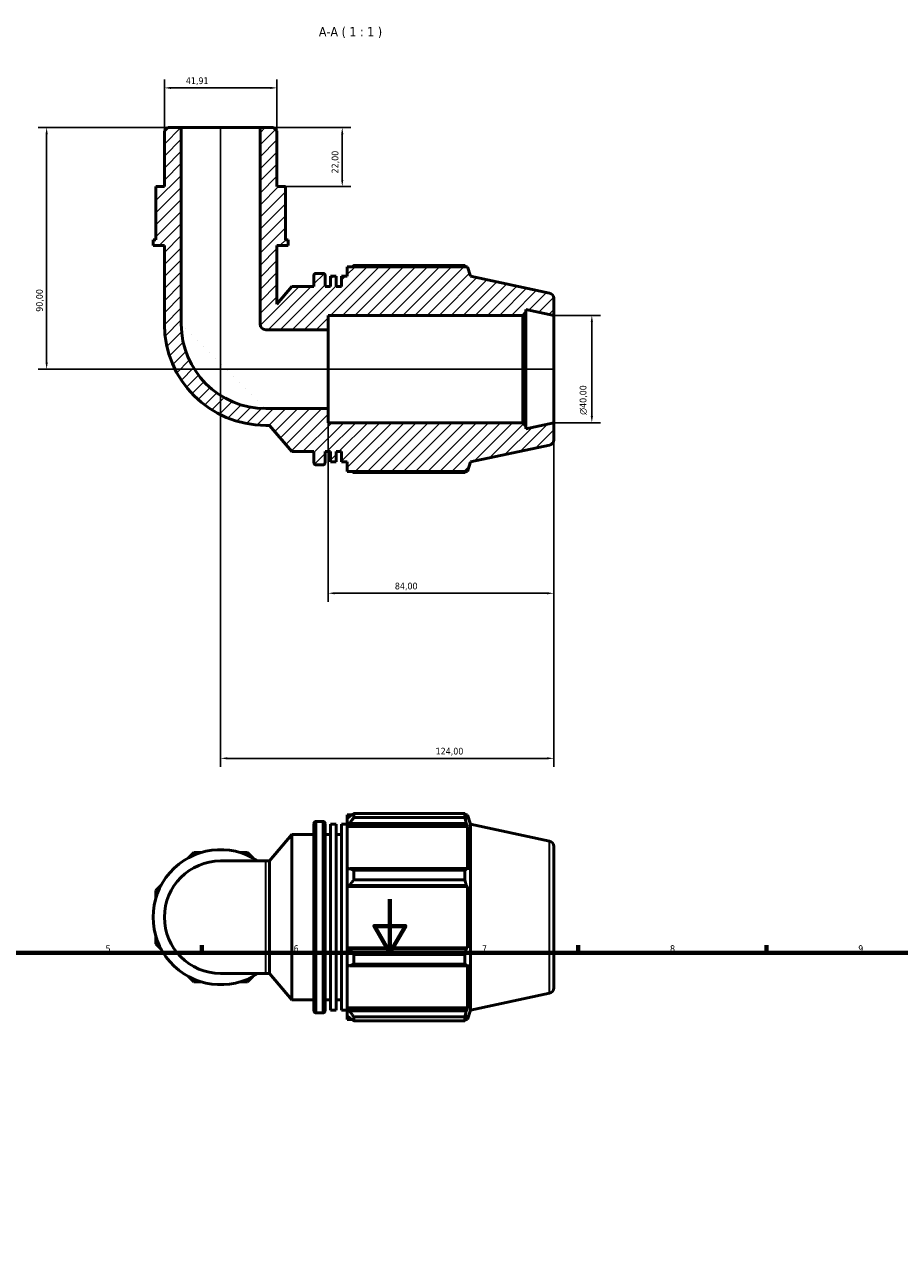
# Model space of a CAD drawing. Header units: millimetres. Extents: x 0 to 931, y 0 to 920.
# Tile 4 of 6: x 285 to 610, y 460 to 920. Entities that reach past the tile are written whole.
import ezdxf

# ---------------------------------------------------------------- set-up
doc = ezdxf.new("R2010")
doc.units = ezdxf.units.MM
for name, color, linetype, lineweight in [('Border (ISO)', 7, 'Continuous', 70), ('Dimension (ISO)', 7, 'Continuous', 25), ('Hatch (ISO)', 7, 'Continuous', 18), ('Symbol (ISO)', 7, 'Continuous', 25), ('Visible (ISO)', 7, 'Continuous', 50), ('Visible Narrow (ISO)', 7, 'Continuous', 35)]:
    doc.layers.add(name, color=color, linetype=linetype, lineweight=lineweight)
doc.styles.add('Label Text (ISO)', font='tahoma.ttf')
doc.styles.add('Note Text (ISO)', font='tahoma.ttf')
doc.dimstyles.new('Default (ISO)', dxfattribs={"dimtxt": 2.5, "dimasz": 2.5, "dimexe": 3.175, "dimexo": 0, "dimgap": 0.762, "dimtad": 1, "dimrnd": 1e-08, "dimzin": 0, "dimtxsty": 'Note Text (ISO)', "dimcen": 0.09, "dimdle": 10, "dimclrd": 256, "dimclre": 256, "dimclrt": 232, "dimazin": 0, "dimtfac": 1.40208, "dimtmove": 0, "dimatfit": 3, "dimfxl": 1, "dimtolj": 1, "dimtzin": 0, "dimlwd": -1, "dimlwe": -1, "dimarcsym": 0})

# ---------------------------------------------------------------- blocks, each defined once
blk = doc.blocks.new('Borders Default Border')
at = {"layer": 'Border (ISO)'}
for p, q in [((350.42, 574), (350.42, 576.9)), ((490.58, 574), (490.58, 576.9)), ((560.67, 574), (560.67, 576.9))]:
    blk.add_line(p, q, dxfattribs=at)
at = {"layer": 'Border (ISO)', "flags": 128}
for points in [[(420.5, 594), (420.5, 574), (414.73, 584), (426.27, 584), (420.5, 574)], [(20, 20), (20, 574), (821, 574), (821, 20), (20, 20)]]:
    blk.add_lwpolyline(points, dxfattribs=at)
at = {"layer": 'Border (ISO)', "color": 232, "true_color": 0xca0064, "char_height": 2.5, "attachment_point": 7, "style": 'Note Text (ISO)'}
for s, insert in [('5', (314.64, 574.35)), ('6', (384.66, 574.35)), ('7', (454.77, 574.4)), ('8', (524.81, 574.34)), ('9', (594.88, 574.35))]:
    blk.add_mtext(s, dxfattribs=dict(at, insert=insert))
blk = doc.blocks.new('*D7')
at = {"layer": 'Defpoints', "color": 0, "transparency": 16777216}
for p in [(481.49, 811.5), (481.49, 771.5), (495.69, 771.5)]:
    blk.add_point(p, dxfattribs=at)
at = {"layer": 'Dimension (ISO)', "transparency": 16777216}
for p, q in [((481.49, 811.5), (498.87, 811.5)), ((495.69, 809), (495.69, 774)), ((481.49, 771.5), (498.87, 771.5))]:
    blk.add_line(p, q, dxfattribs=at)
for points in [[(495.28, 809), (496.11, 809), (495.69, 811.5)], [(495.28, 774), (496.11, 774), (495.69, 771.5)]]:
    blk.add_solid(points, dxfattribs=at)
at = {"layer": 'Dimension (ISO)', "color": 232, "true_color": 0xca0064, "transparency": 16777216, "insert": (491.17, 774.45), "char_height": 2.5, "attachment_point": 1, "rotation": 90, "style": 'Note Text (ISO)'}
blk.add_mtext('\\A1;\\fAIGDT|b0|i0;\\H2.5000;\\ln\\fTahoma|b0|i0;\\H2.5000;40,00', dxfattribs=at)
blk = doc.blocks.new('*D8')
at = {"layer": 'Defpoints', "color": 0, "transparency": 16777216}
for p in [(397.49, 776.83), (481.49, 771.5), (397.49, 708)]:
    blk.add_point(p, dxfattribs=at)
at = {"layer": 'Dimension (ISO)', "transparency": 16777216}
for p, q in [((397.49, 776.83), (397.49, 704.83)), ((481.49, 771.5), (481.49, 704.83)), ((478.99, 708), (399.99, 708))]:
    blk.add_line(p, q, dxfattribs=at)
for points in [[(399.99, 708.42), (399.99, 707.59), (397.49, 708)], [(478.99, 708.42), (478.99, 707.59), (481.49, 708)]]:
    blk.add_solid(points, dxfattribs=at)
at = {"layer": 'Dimension (ISO)', "color": 232, "true_color": 0xca0064, "transparency": 16777216, "insert": (422.35, 711.94), "char_height": 2.5, "attachment_point": 1, "style": 'Note Text (ISO)'}
blk.add_mtext('\\A1;84,00', dxfattribs=at)
blk = doc.blocks.new('*D9')
at = {"layer": 'Defpoints', "color": 0, "transparency": 16777216}
for p in [(372.16, 881.5), (381.59, 859.5), (402.76, 859.5)]:
    blk.add_point(p, dxfattribs=at)
at = {"layer": 'Dimension (ISO)', "transparency": 16777216}
for p, q in [((372.16, 881.5), (405.94, 881.5)), ((402.76, 879), (402.76, 862)), ((381.59, 859.5), (405.94, 859.5))]:
    blk.add_line(p, q, dxfattribs=at)
for points in [[(402.34, 879), (403.18, 879), (402.76, 881.5)], [(402.34, 862), (403.18, 862), (402.76, 859.5)]]:
    blk.add_solid(points, dxfattribs=at)
at = {"layer": 'Dimension (ISO)', "color": 232, "true_color": 0xca0064, "transparency": 16777216, "insert": (398.83, 864.39), "char_height": 2.5, "attachment_point": 1, "rotation": 90, "style": 'Note Text (ISO)'}
blk.add_mtext('\\A1;22,00', dxfattribs=at)
blk = doc.blocks.new('*D10')
at = {"layer": 'Defpoints', "color": 0, "transparency": 16777216}
for p in [(357.49, 881.5), (481.49, 771.5), (481.49, 646.5)]:
    blk.add_point(p, dxfattribs=at)
at = {"layer": 'Dimension (ISO)', "transparency": 16777216}
for p, q in [((357.49, 881.5), (357.49, 643.33)), ((481.49, 771.5), (481.49, 643.33)), ((359.99, 646.5), (478.99, 646.5))]:
    blk.add_line(p, q, dxfattribs=at)
for points in [[(359.99, 646.92), (359.99, 646.09), (357.49, 646.5)], [(478.99, 646.92), (478.99, 646.09), (481.49, 646.5)]]:
    blk.add_solid(points, dxfattribs=at)
at = {"layer": 'Dimension (ISO)', "color": 232, "true_color": 0xca0064, "transparency": 16777216, "insert": (437.53, 650.44), "char_height": 2.5, "attachment_point": 1, "style": 'Note Text (ISO)'}
blk.add_mtext('\\A1;124,00', dxfattribs=at)
blk = doc.blocks.new('*D11')
at = {"layer": 'Defpoints', "color": 0, "transparency": 16777216}
for p in [(342.82, 881.5), (292.7, 791.5), (481.49, 791.5)]:
    blk.add_point(p, dxfattribs=at)
at = {"layer": 'Dimension (ISO)', "transparency": 16777216}
for p, q in [((342.82, 881.5), (289.52, 881.5)), ((292.7, 879), (292.7, 794)), ((481.49, 791.5), (289.52, 791.5))]:
    blk.add_line(p, q, dxfattribs=at)
for points in [[(292.28, 879), (293.11, 879), (292.7, 881.5)], [(292.28, 794), (293.11, 794), (292.7, 791.5)]]:
    blk.add_solid(points, dxfattribs=at)
at = {"layer": 'Dimension (ISO)', "color": 232, "true_color": 0xca0064, "transparency": 16777216, "insert": (288.76, 812.85), "char_height": 2.5, "attachment_point": 1, "rotation": 90, "style": 'Note Text (ISO)'}
blk.add_mtext('\\A1;90,00', dxfattribs=at)
blk = doc.blocks.new('*D12')
at = {"layer": 'Defpoints', "color": 0, "transparency": 16777216}
for p in [(336.53, 896.25), (336.53, 880.25), (378.44, 880.25)]:
    blk.add_point(p, dxfattribs=at)
at = {"layer": 'Dimension (ISO)', "transparency": 16777216}
for p, q in [((336.53, 880.25), (336.53, 899.42)), ((378.44, 880.25), (378.44, 899.42)), ((375.94, 896.25), (339.03, 896.25))]:
    blk.add_line(p, q, dxfattribs=at)
for points in [[(339.03, 896.66), (339.03, 895.83), (336.53, 896.25)], [(375.94, 896.66), (375.94, 895.83), (378.44, 896.25)]]:
    blk.add_solid(points, dxfattribs=at)
at = {"layer": 'Dimension (ISO)', "color": 232, "true_color": 0xca0064, "transparency": 16777216, "insert": (344.53, 900.18), "char_height": 2.5, "attachment_point": 1, "style": 'Note Text (ISO)'}
blk.add_mtext('\\A1;41,91', dxfattribs=at)

msp = doc.modelspace()

# ---------------------------------------------------------------- hatches: boundary and pattern name
at = {"layer": 'Hatch (ISO)'}
h = msp.add_hatch(dxfattribs=at)
h.set_pattern_fill('ANSI31', color=256, scale=25.4, style=0)
h.set_pattern_definition([(45, (0, 0), (-2.245064, 2.245064), [])])
edge = h.paths.add_edge_path()
edge.add_line((378.443, 880.245), (377.186, 881.502))
edge.add_line((377.186, 881.502), (372.157, 881.502))
edge.add_line((372.157, 881.502), (372.157, 808.266))
edge.add_ellipse((374.252, 808.266), major_axis=(-2.095, 0), ratio=1, start_angle=0, end_angle=90)
edge.add_line((374.252, 806.171), (397.488, 806.171))
edge.add_line((397.488, 806.171), (397.488, 811.502))
edge.add_line((397.488, 811.502), (469.955, 811.502))
edge.add_line((469.955, 811.502), (471.155, 812.702))
edge.add_line((471.155, 812.702), (471.155, 813.699))
edge.add_line((471.155, 813.699), (481.488, 811.502))
edge.add_line((481.488, 811.502), (481.488, 817.883))
edge.add_ellipse((479.488, 817.883), major_axis=(2, 0), ratio=1, start_angle=0, end_angle=78)
edge.add_line((479.904, 819.839), (450.488, 826.092))
edge.add_line((450.488, 826.092), (449.338, 829.632))
edge.add_line((449.338, 829.632), (404.608, 829.632))
edge.add_line((404.608, 829.632), (404.608, 826.102))
edge.add_line((404.608, 826.102), (402.542, 826.102))
edge.add_line((402.542, 826.102), (402.542, 822.252))
edge.add_line((402.542, 822.252), (400.475, 822.252))
edge.add_line((400.475, 822.252), (400.475, 826.102))
edge.add_line((400.475, 826.102), (398.408, 826.102))
edge.add_line((398.408, 826.102), (398.408, 822.252))
edge.add_line((398.408, 822.252), (396.342, 822.252))
edge.add_line((396.342, 822.252), (396.342, 826.372))
edge.add_ellipse((395.542, 826.372), major_axis=(0.8, 0), ratio=1, start_angle=0, end_angle=90)
edge.add_line((395.542, 827.172), (393.008, 827.172))
edge.add_ellipse((393.008, 826.372), major_axis=(0, 0.8), ratio=1, start_angle=0, end_angle=90)
edge.add_line((392.208, 826.372), (392.208, 822.252))
edge.add_line((392.208, 822.252), (383.942, 822.252))
edge.add_line((383.942, 822.252), (378.443, 815.7))
edge.add_line((378.443, 815.7), (378.443, 837.502))
edge.add_line((378.443, 837.502), (382.634, 837.502))
edge.add_line((382.634, 837.502), (382.634, 839.702))
edge.add_line((382.634, 839.702), (381.587, 839.702))
edge.add_line((381.587, 839.702), (381.587, 852.902))
edge.add_line((381.587, 852.902), (381.587, 859.502))
edge.add_line((381.587, 859.502), (378.443, 859.502))
edge.add_line((378.443, 859.502), (378.443, 880.245))
edge = h.paths.add_edge_path()
edge.add_line((337.791, 881.502), (336.533, 880.245))
edge.add_line((336.533, 880.245), (336.533, 859.502))
edge.add_line((336.533, 859.502), (333.39, 859.502))
edge.add_line((333.39, 859.502), (333.39, 852.902))
edge.add_line((333.39, 852.902), (333.39, 839.702))
edge.add_line((333.39, 839.702), (332.342, 839.702))
edge.add_line((332.342, 839.702), (332.342, 837.502))
edge.add_line((332.342, 837.502), (336.533, 837.502))
edge.add_line((336.533, 837.502), (336.533, 808.266))
edge.add_ellipse((374.252, 808.266), major_axis=(-37.719, 0), ratio=1, start_angle=0, end_angle=90)
edge.add_line((374.252, 770.547), (375.723, 770.547))
edge.add_line((375.723, 770.547), (383.942, 760.752))
edge.add_line((383.942, 760.752), (392.208, 760.752))
edge.add_line((392.208, 760.752), (392.208, 756.632))
edge.add_ellipse((393.008, 756.632), major_axis=(-0.8, 0), ratio=1, start_angle=0, end_angle=90)
edge.add_line((393.008, 755.832), (395.542, 755.832))
edge.add_ellipse((395.542, 756.632), major_axis=(0, -0.8), ratio=1, start_angle=0, end_angle=90)
edge.add_line((396.342, 756.632), (396.342, 760.752))
edge.add_line((396.342, 760.752), (398.408, 760.752))
edge.add_line((398.408, 760.752), (398.408, 756.902))
edge.add_line((398.408, 756.902), (400.475, 756.902))
edge.add_line((400.475, 756.902), (400.475, 760.752))
edge.add_line((400.475, 760.752), (402.542, 760.752))
edge.add_line((402.542, 760.752), (402.542, 756.902))
edge.add_line((402.542, 756.902), (404.608, 756.902))
edge.add_line((404.608, 756.902), (404.608, 753.372))
edge.add_line((404.608, 753.372), (449.338, 753.372))
edge.add_line((449.338, 753.372), (450.488, 756.913))
edge.add_line((450.488, 756.913), (479.904, 763.166))
edge.add_ellipse((479.488, 765.122), major_axis=(0.416, -1.956), ratio=1, start_angle=0, end_angle=78)
edge.add_line((481.488, 765.122), (481.488, 771.502))
edge.add_line((481.488, 771.502), (471.155, 769.306))
edge.add_line((471.155, 769.306), (471.155, 770.302))
edge.add_line((471.155, 770.302), (469.955, 771.502))
edge.add_line((469.955, 771.502), (397.488, 771.502))
edge.add_line((397.488, 771.502), (397.488, 776.834))
edge.add_line((397.488, 776.834), (374.252, 776.834))
edge.add_ellipse((374.252, 808.266), major_axis=(0, -31.433), ratio=1, start_angle=270, end_angle=360, ccw=False)
edge.add_line((342.82, 808.266), (342.82, 881.502))
edge.add_line((342.82, 881.502), (337.791, 881.502))

# ---------------------------------------------------------------- linework, layer by layer
at = {"layer": 'Visible (ISO)'}
for p, q in [((337.791, 881.502), (336.533, 880.245)), ((336.533, 880.245), (336.533, 859.502)), ((342.82, 881.502), (337.791, 881.502)), ((342.82, 808.266), (342.82, 881.502)), ((372.157, 881.502), (342.82, 881.502)), ((377.186, 881.502), (372.157, 881.502)), ((372.157, 881.502), (372.157, 808.266)), ((378.443, 880.245), (377.186, 881.502)), ((378.443, 859.502), (378.443, 880.245)), ((336.533, 859.502), (333.39, 859.502)), ((333.39, 859.502), (333.39, 852.902)), ((381.587, 859.502), (378.443, 859.502)), ((381.587, 852.902), (381.587, 859.502)), ((333.39, 852.902), (333.39, 839.702)), ((381.587, 839.702), (381.587, 852.902)), ((333.39, 839.702), (332.342, 839.702)), ((332.342, 839.702), (332.342, 837.502)), ((332.342, 837.502), (336.533, 837.502)), ((336.533, 837.502), (336.533, 808.266)), ((378.443, 815.7), (378.443, 837.502)), ((378.443, 837.502), (382.634, 837.502)), ((382.634, 839.702), (381.587, 839.702)), ((382.634, 837.502), (382.634, 839.702)), ((449.338, 829.632), (404.608, 829.632)), ((404.608, 829.632), (404.608, 826.102)), ((448.405, 830.08), (407.068, 830.08)), ((450.488, 826.092), (449.338, 829.632)), ((392.208, 826.372), (392.208, 822.252)), ((395.542, 827.172), (393.008, 827.172)), ((396.342, 822.252), (396.342, 826.372)), ((400.475, 826.102), (398.408, 826.102)), ((398.408, 826.102), (398.408, 822.252)), ((400.475, 822.252), (400.475, 826.102)), ((404.608, 826.102), (402.542, 826.102)), ((402.542, 826.102), (402.542, 822.252)), ((479.904, 819.839), (450.488, 826.092)), ((383.942, 822.252), (378.443, 815.7)), ((392.208, 822.252), (383.942, 822.252)), ((398.408, 822.252), (396.342, 822.252)), ((402.542, 822.252), (400.475, 822.252)), ((481.488, 811.502), (481.488, 817.883)), ((397.488, 806.171), (397.488, 811.502)), ((397.488, 811.502), (469.955, 811.502)), ((469.955, 811.502), (471.155, 812.702)), ((469.955, 811.502), (469.955, 771.502)), ((471.155, 812.702), (471.155, 813.699)), ((471.155, 813.699), (481.488, 811.502)), ((471.155, 770.302), (471.155, 812.702)), ((481.488, 771.502), (481.488, 811.502)), ((374.252, 806.171), (397.488, 806.171)), ((397.488, 776.834), (397.488, 806.171)), ((397.488, 776.834), (374.252, 776.834)), ((397.488, 771.502), (397.488, 776.834)), ((374.252, 770.547), (375.723, 770.547)), ((375.723, 770.547), (383.942, 760.752)), ((469.955, 771.502), (397.488, 771.502)), ((471.155, 770.302), (469.955, 771.502)), ((481.488, 771.502), (471.155, 769.306)), ((471.155, 769.306), (471.155, 770.302)), ((481.488, 765.122), (481.488, 771.502)), ((383.942, 760.752), (392.208, 760.752)), ((392.208, 760.752), (392.208, 756.632)), ((396.342, 756.632), (396.342, 760.752)), ((396.342, 760.752), (398.408, 760.752)), ((398.408, 760.752), (398.408, 756.902)), ((400.475, 756.902), (400.475, 760.752)), ((400.475, 760.752), (402.542, 760.752)), ((402.542, 760.752), (402.542, 756.902)), ((450.488, 756.913), (479.904, 763.166)), ((393.008, 755.832), (395.542, 755.832)), ((398.408, 756.902), (400.475, 756.902)), ((402.542, 756.902), (404.608, 756.902)), ((404.608, 756.902), (404.608, 753.372)), ((449.338, 753.372), (450.488, 756.913)), ((404.608, 753.372), (449.338, 753.372)), ((407.068, 752.924), (448.405, 752.924)), ((404.608, 625.471), (404.608, 624.097)), ((404.608, 625.471), (406.354, 625.471)), ((407.068, 625.919), (407.068, 624.436)), ((407.068, 625.919), (448.405, 625.919)), ((448.405, 624.436), (448.405, 625.919)), ((448.638, 625.471), (449.338, 625.471)), ((450.488, 621.93), (449.338, 625.471)), ((449.338, 623.706), (449.338, 625.471)), ((392.208, 552.471), (392.208, 622.211)), ((393.008, 623.011), (395.542, 623.011)), ((396.342, 622.211), (396.342, 552.471)), ((398.408, 552.741), (398.408, 621.941)), ((398.408, 621.941), (400.475, 621.941)), ((400.475, 552.741), (400.475, 621.941)), ((402.542, 552.741), (402.542, 621.941)), ((402.542, 621.941), (404.608, 621.941)), ((405.428, 624.879), (404.608, 624.097)), ((404.608, 621.526), (404.608, 624.097)), ((404.608, 621.526), (405.428, 622.253)), ((404.608, 621.162), (404.608, 621.526)), ((404.608, 621.162), (404.608, 605.136)), ((404.608, 621.162), (449.338, 621.162)), ((405.428, 622.253), (448.938, 622.253)), ((448.405, 624.436), (407.068, 624.436)), ((449.338, 623.706), (448.938, 624.879)), ((448.938, 622.253), (449.338, 621.162)), ((449.338, 604.947), (449.338, 621.162)), ((450.488, 552.751), (450.488, 621.93)), ((479.904, 615.677), (450.488, 621.93)), ((375.723, 608.296), (383.942, 618.091)), ((383.942, 556.591), (383.942, 618.091)), ((383.942, 618.091), (392.208, 618.091)), ((396.342, 618.091), (398.408, 618.091)), ((400.475, 618.091), (402.542, 618.091)), ((481.488, 613.721), (481.488, 560.96)), ((347.507, 611.439), (345.528, 609.46)), ((350.305, 611.439), (347.507, 611.439)), ((374.252, 608.296), (357.488, 608.296)), ((367.47, 611.439), (364.671, 611.439)), ((369.449, 609.46), (367.47, 611.439)), ((374.252, 608.296), (375.723, 608.296)), ((375.723, 566.386), (375.723, 608.296)), ((405.428, 605.515), (404.608, 605.136)), ((404.608, 598.93), (404.608, 605.136)), ((448.938, 605.515), (405.428, 605.515)), ((407.068, 604.803), (407.068, 601.223)), ((407.068, 604.803), (448.405, 604.803)), ((448.405, 601.223), (448.405, 604.803)), ((449.338, 604.947), (448.938, 605.515)), ((335.369, 599.302), (333.39, 597.322)), ((404.608, 598.93), (405.428, 599.176)), ((404.608, 598.807), (404.608, 598.93)), ((404.608, 598.807), (404.608, 575.875)), ((404.608, 598.807), (449.338, 598.807)), ((405.428, 599.176), (448.938, 599.176)), ((448.405, 601.223), (407.068, 601.223)), ((448.938, 599.176), (449.338, 598.807)), ((449.338, 575.875), (449.338, 598.807)), ((333.39, 597.322), (333.39, 594.524)), ((333.39, 580.158), (333.39, 577.359)), ((333.39, 577.359), (335.369, 575.38)), ((404.608, 575.751), (404.608, 575.875)), ((404.608, 575.875), (449.338, 575.875)), ((404.608, 569.545), (404.608, 575.751)), ((405.428, 575.505), (404.608, 575.751)), ((448.938, 575.505), (405.428, 575.505)), ((449.338, 575.875), (448.938, 575.505)), ((407.068, 573.458), (407.068, 569.878)), ((407.068, 573.458), (448.405, 573.458)), ((448.405, 569.878), (448.405, 573.458)), ((357.488, 566.386), (374.252, 566.386)), ((374.252, 566.386), (375.723, 566.386)), ((375.723, 566.386), (383.942, 556.591)), ((404.608, 569.545), (405.428, 569.166)), ((404.608, 569.545), (404.608, 553.519)), ((405.428, 569.166), (448.938, 569.166)), ((448.405, 569.878), (407.068, 569.878)), ((448.938, 569.166), (449.338, 569.734)), ((449.338, 553.519), (449.338, 569.734)), ((345.528, 565.221), (347.507, 563.242)), ((347.507, 563.242), (350.305, 563.242)), ((364.671, 563.242), (367.47, 563.242)), ((367.47, 563.242), (369.449, 565.221)), ((383.942, 556.591), (392.208, 556.591)), ((396.342, 556.591), (398.408, 556.591)), ((400.475, 556.591), (402.542, 556.591)), ((479.904, 559.004), (450.488, 552.751)), ((398.408, 552.741), (400.475, 552.741)), ((402.542, 552.741), (404.608, 552.741)), ((404.608, 553.155), (404.608, 553.519)), ((404.608, 553.519), (449.338, 553.519)), ((404.608, 550.584), (404.608, 553.155)), ((405.428, 552.428), (404.608, 553.155)), ((448.938, 552.428), (405.428, 552.428)), ((449.338, 553.519), (448.938, 552.428)), ((450.488, 552.751), (449.338, 549.211)), ((393.008, 551.671), (395.542, 551.671)), ((404.608, 550.584), (405.428, 549.802)), ((404.608, 550.584), (404.608, 549.211)), ((404.608, 549.211), (406.354, 549.211)), ((407.068, 550.245), (407.068, 548.763)), ((407.068, 550.245), (448.405, 550.245)), ((448.405, 548.763), (407.068, 548.763)), ((448.405, 548.763), (448.405, 550.245)), ((448.638, 549.211), (449.338, 549.211)), ((448.938, 549.802), (449.338, 550.975)), ((449.338, 549.211), (449.338, 550.975))]:
    msp.add_line(p, q, dxfattribs=at)
for centre, radius, start, end in [((393.008, 826.372), 0.8, 90, 180), ((395.542, 826.372), 0.8, 0, 90), ((479.488, 817.883), 2, 0, 78), ((374.252, 808.266), 37.719, 180, 270), ((374.252, 808.266), 31.433, 180, 270), ((374.252, 808.266), 2.095, 180, 270), ((479.488, 765.122), 2, 282, 0), ((393.008, 756.632), 0.8, 180, 270), ((395.542, 756.632), 0.8, 270, 0), ((393.008, 622.211), 0.8, 90, 180), ((395.542, 622.211), 0.8, 0, 90), ((357.488, 587.341), 25.146, 56.44269, 303.55731), ((479.488, 613.721), 2, 0, 78), ((357.488, 587.341), 20.955, 90, 270), ((479.488, 560.96), 2, 282, 0), ((393.008, 552.471), 0.8, 180, 270), ((395.542, 552.471), 0.8, 270, 0)]:
    msp.add_arc(centre, radius, start, end, dxfattribs=at)
for points, weights in [([(406.354, 829.632), (406.705, 829.854), (407.068, 830.08)], [1.01323518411, 1.01561837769, 1.01785635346]), ([(448.638, 829.632), (448.523, 829.854), (448.405, 830.08)], [1.00142037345, 1.00078407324, 1]), ([(407.068, 752.924), (406.705, 753.15), (406.354, 753.372)], [1.01785635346, 1.01561837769, 1.01323518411]), ([(448.405, 752.924), (448.523, 753.15), (448.638, 753.372)], [1, 1.00078407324, 1.00142037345]), ([(407.068, 625.919), (406.216, 625.388), (405.428, 624.879)], [1.01785635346, 1.01261861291, 1.00658545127]), ([(448.405, 625.919), (448.683, 625.388), (448.938, 624.879)], [1, 1.00184242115, 1.00286889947]), ([(405.428, 622.253), (406.216, 623.322), (407.068, 624.436)], [1.00658545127, 1.01261861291, 1.01785635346]), ([(448.938, 622.253), (448.683, 623.322), (448.405, 624.436)], [1.00286889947, 1.00184242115, 1]), ([(407.068, 604.803), (406.216, 605.166), (405.428, 605.515)], [1.01785635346, 1.01261861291, 1.00658545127]), ([(448.405, 604.803), (448.683, 605.166), (448.938, 605.515)], [1, 1.00184242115, 1.00286889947]), ([(405.428, 599.176), (406.216, 600.179), (407.068, 601.223)], [1.00658545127, 1.01261861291, 1.01785635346]), ([(448.938, 599.176), (448.683, 600.179), (448.405, 601.223)], [1.00286889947, 1.00184242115, 1]), ([(407.068, 573.458), (406.216, 574.502), (405.428, 575.505)], [1.01785635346, 1.01261861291, 1.00658545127]), ([(448.405, 573.458), (448.683, 574.502), (448.938, 575.505)], [1, 1.00184242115, 1.00286889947]), ([(405.428, 569.166), (406.216, 569.515), (407.068, 569.878)], [1.00658545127, 1.01261861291, 1.01785635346]), ([(448.938, 569.166), (448.683, 569.515), (448.405, 569.878)], [1.00286889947, 1.00184242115, 1]), ([(407.068, 550.245), (406.216, 551.359), (405.428, 552.428)], [1.01785635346, 1.01261861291, 1.00658545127]), ([(448.405, 550.245), (448.683, 551.359), (448.938, 552.428)], [1, 1.00184242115, 1.00286889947]), ([(405.428, 549.802), (406.216, 549.293), (407.068, 548.763)], [1.00658545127, 1.01261861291, 1.01785635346]), ([(448.938, 549.802), (448.683, 549.293), (448.405, 548.763)], [1.00286889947, 1.00184242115, 1])]:
    msp.add_rational_spline(points, weights, degree=2, dxfattribs=at)
at = {"layer": 'Visible Narrow (ISO)'}
for p, q in [((393.008, 622.571), (393.008, 552.11)), ((395.542, 552.11), (395.542, 622.571)), ((479.904, 559.353), (479.904, 615.328)), ((374.252, 566.644), (374.252, 608.038))]:
    msp.add_line(p, q, dxfattribs=at)

# ---------------------------------------------------------------- block references
msp.add_blockref('Borders Default Border', (0, 0))

# ---------------------------------------------------------------- texts
at = {"layer": 'Symbol (ISO)', "insert": (394.053, 914.795), "char_height": 3.5, "attachment_point": 7, "style": 'Label Text (ISO)'}
msp.add_mtext('A-A ( 1 : 1 )', dxfattribs=at)

# ---------------------------------------------------------------- dimensions: what is measured, and where the dimension line sits
at = {"layer": 'Dimension (ISO)'}
dim = msp.add_linear_dim(base=(336.533, 896.245), p1=(378.443, 880.245), p2=(336.533, 880.245), dimstyle='Default (ISO)', override={"dimdec": 2, "dimtp": 0, "dimtm": 0, "dimtdec": 2, "dimtofl": 0, "dimatfit": 1}, dxfattribs=at)
dim.commit()
dim.dimension.update_dxf_attribs({"geometry": '*D12', "text_midpoint": (348.636, 896.245), "dimtype": 160})
for base, p1, p2, angle, picture, middle in [((292.698, 791.502), (342.82, 881.502), (481.488, 791.502), 90, '*D11', (292.698, 817.002)), ((481.488, 646.502), (357.488, 881.502), (481.488, 771.502), 180, '*D10', (442.488, 646.502)), ((402.761, 859.502), (372.157, 881.502), (381.587, 859.502), 270, '*D9', (402.761, 868.502)), ((397.488, 708.002), (481.488, 771.502), (397.488, 776.834), 180, '*D8', (426.488, 708.002))]:
    dim = msp.add_linear_dim(base=base, p1=p1, p2=p2, angle=angle, dimstyle='Default (ISO)', override={"dimdec": 2, "dimtp": 0, "dimtm": 0, "dimtdec": 2, "dimtofl": 0, "dimatfit": 1}, dxfattribs=at)
    dim.commit()
    dim.dimension.update_dxf_attribs({"geometry": picture, "text_midpoint": middle, "dimtype": 160})
dim = msp.add_linear_dim(base=(495.694, 771.502), p1=(481.488, 811.502), p2=(481.488, 771.502), angle=90, text='\\fAIGDT|b0|i0;\\H2.5000;\\ln\\fTahoma|b0|i0;\\H2.5000;<>', dimstyle='Default (ISO)', override={"dimdec": 2, "dimtp": 0, "dimtm": 0, "dimtdec": 2, "dimtofl": 0, "dimatfit": 1}, dxfattribs=at)
dim.commit()
dim.dimension.update_dxf_attribs({"geometry": '*D7', "text_midpoint": (495.694, 780.002), "dimtype": 160})

doc.saveas('drawing.dxf')
